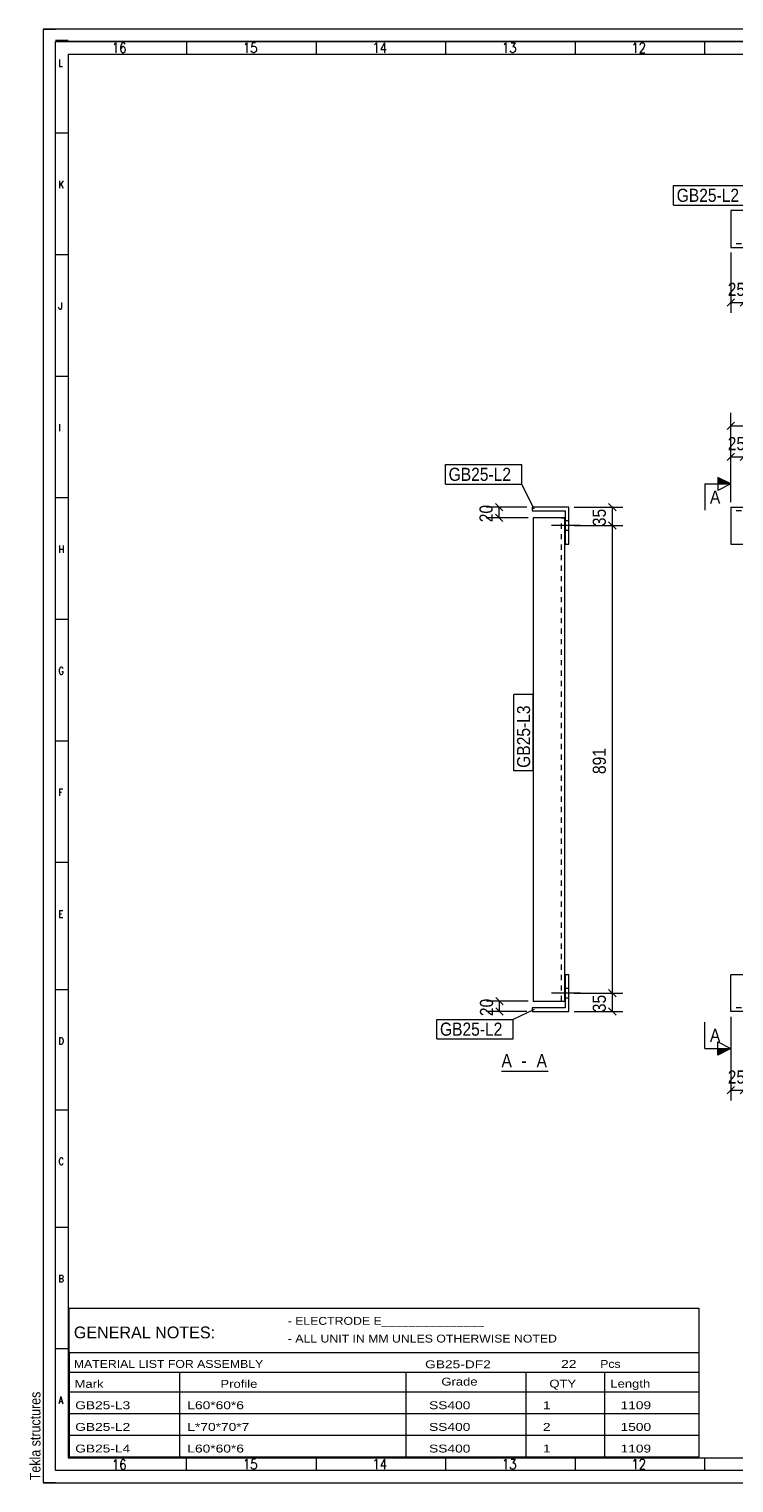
# Model space of a CAD drawing. Header units: millimetres. Extents: x 2 to 405, y 5 to 282.
# Tile 1 of 2: x 2 to 137, y 5 to 282. Entities that reach past the tile are written whole.
import ezdxf

# ---------------------------------------------------------------- set-up
doc = ezdxf.new("R2010")
doc.units = ezdxf.units.MM
doc.linetypes.add('XKITLINE00', pattern=[0])
doc.linetypes.add('XKITLINE01', pattern=[4, 1, -1, 1, -1])
for name, color, linetype, lineweight in [('Bolt', 7, 'Continuous', 0), ('DrawingSheet', 5, 'Continuous', 0), ('OtherObjectType', 1, 'Continuous', 0), ('Part', 2, 'Continuous', 0), ('PartMark', 3, 'Continuous', 0), ('Section', 6, 'Continuous', 0), ('Z-DIMENSIONS', 1, 'Continuous', 0)]:
    doc.layers.add(name, color=color, linetype=linetype, lineweight=lineweight)
doc.styles.add('ARIAL', font='ARIAL.TTF')
doc.styles.add('ARIAL_NARROW', font='ARIALN.TTF')
doc.styles.add('ROMANS', font='ROMANS__.TTF')
doc.styles.add('TECHNICLITE', font='TECHL___.TTF')
picture_1 = doc.add_image_def('image1.jpg', size_in_pixel=(1304, 175))
picture_2 = doc.add_image_def('image2.png', size_in_pixel=(4018, 1163))

# ---------------------------------------------------------------- blocks, each defined once
blk = doc.blocks.new('*A1')
at = {"layer": 'Part', "linetype": 'XKITLINE00', "lineweight": 0}
for p, q in [((286.1, 247.41), (136.1, 247.41)), ((136.1, 247.41), (136.1, 240.41)), ((286.1, 240.41), (286.1, 247.41)), ((136.1, 240.41), (286.1, 240.41))]:
    blk.add_line(p, q, dxfattribs=at)
at = {"layer": 'Part', "linetype": 'XKITLINE01', "lineweight": 0}
blk.add_line((286.1, 241.11), (136.1, 241.11), dxfattribs=at)
blk = doc.blocks.new('*A8')
at = {"layer": 'Part', "linetype": 'XKITLINE01', "lineweight": 0}
for p, q in [((136.1, 247.41), (136.1, 240.41)), ((286.1, 247.41), (136.1, 247.41)), ((286.1, 240.41), (286.1, 247.41)), ((286.1, 241.11), (136.1, 241.11)), ((136.1, 240.41), (286.1, 240.41))]:
    blk.add_line(p, q, dxfattribs=at)
blk = doc.blocks.new('*A13')
at = {"layer": 'Part', "linetype": 'XKITLINE00', "lineweight": 0}
for p, q in [((136.1, 190.89), (286.1, 190.89)), ((136.1, 190.89), (136.1, 183.89)), ((286.1, 190.89), (286.1, 183.89)), ((136.1, 183.89), (286.1, 183.89))]:
    blk.add_line(p, q, dxfattribs=at)
at = {"layer": 'Part', "linetype": 'XKITLINE01', "lineweight": 0}
blk.add_line((286.1, 190.19), (136.1, 190.19), dxfattribs=at)
blk = doc.blocks.new('*A14')
at = {"layer": 'Part', "linetype": 'XKITLINE00', "lineweight": 0}
for p, q in [((136.1, 94.79), (136.1, 101.79)), ((286.1, 101.79), (136.1, 101.79)), ((286.1, 101.79), (286.1, 94.79)), ((286.1, 94.79), (136.1, 94.79))]:
    blk.add_line(p, q, dxfattribs=at)
at = {"layer": 'Part', "linetype": 'XKITLINE01', "lineweight": 0}
blk.add_line((286.1, 95.49), (136.1, 95.49), dxfattribs=at)
blk = doc.blocks.new('*A17')
at = {"layer": 'Bolt', "linetype": 'XKITLINE00', "lineweight": 0}
for p, q in [((107.43, 187.39), (101.93, 187.39)), ((107.43, 187.39), (101.93, 187.39)), ((105.23, 188.29), (104.53, 188.29)), ((105.23, 188.29), (104.53, 188.29)), ((105.23, 186.49), (104.53, 186.49)), ((105.23, 186.49), (104.53, 186.49))]:
    blk.add_line(p, q, dxfattribs=at)
blk = doc.blocks.new('*A18')
at = {"layer": 'Bolt', "linetype": 'XKITLINE00', "lineweight": 0}
for p, q in [((107.43, 98.29), (101.93, 98.29)), ((107.43, 98.29), (101.93, 98.29)), ((105.23, 99.19), (104.53, 99.19)), ((105.23, 99.19), (104.53, 99.19)), ((105.23, 97.39), (104.53, 97.39)), ((105.23, 97.39), (104.53, 97.39))]:
    blk.add_line(p, q, dxfattribs=at)
blk = doc.blocks.new('*A19')
at = {"layer": 'Part', "linetype": 'XKITLINE00', "lineweight": 0}
for p, q in [((105.23, 190.89), (98.23, 190.89)), ((98.23, 190.89), (98.23, 190.19)), ((98.23, 190.19), (104.53, 190.19)), ((104.53, 190.19), (104.53, 183.89)), ((105.23, 183.89), (105.23, 190.89)), ((104.53, 183.89), (105.23, 183.89))]:
    blk.add_line(p, q, dxfattribs=at)
blk = doc.blocks.new('*A20')
at = {"layer": 'Part', "linetype": 'XKITLINE00', "lineweight": 0}
for p, q in [((105.23, 101.79), (104.53, 101.79)), ((104.53, 101.79), (104.53, 95.49)), ((105.23, 94.79), (105.23, 101.79)), ((104.53, 95.49), (98.23, 95.49)), ((98.23, 95.49), (98.23, 94.79)), ((98.23, 94.79), (105.23, 94.79))]:
    blk.add_line(p, q, dxfattribs=at)
blk = doc.blocks.new('*A21')
at = {"layer": 'Part', "linetype": 'XKITLINE00', "lineweight": 0}
for p, q in [((98.43, 188.89), (98.43, 96.79)), ((104.43, 188.89), (98.43, 188.89)), ((104.43, 96.79), (104.43, 188.89)), ((98.43, 96.79), (104.43, 96.79))]:
    blk.add_line(p, q, dxfattribs=at)
at = {"layer": 'Part', "linetype": 'XKITLINE01', "lineweight": 0}
for p, q in [((103.83, 96.79), (103.83, 188.89)), ((103.83, 188.89), (104.43, 188.89))]:
    blk.add_line(p, q, dxfattribs=at)
blk = doc.blocks.new('*A22')
at = {"layer": 'DrawingSheet', "linetype": 'XKITLINE00', "lineweight": 0}
for p, q in [((405, 282), (5, 282)), ((5, 282), (5, 5)), ((405, 5), (405, 282)), ((5, 5), (405, 5))]:
    blk.add_line(p, q, dxfattribs=at)
at = {"layer": 'DrawingSheet', "style": 'ARIAL', "width": 0.85}
blk.add_text('Tekla structures', height=2, rotation=90, dxfattribs=at).set_placement((4.5, 5.5))
blk = doc.blocks.new('*A23')
at = {"layer": 'OtherObjectType', "linetype": 'XKITLINE00', "lineweight": 0}
for p, q in [((10, 38.31), (130, 38.31)), ((10, 29.88), (10, 38.31)), ((130, 38.31), (130, 29.88)), ((10, 29.88), (130, 29.88)), ((10, 29.88), (10, 26.13)), ((130, 29.88), (130, 26.13)), ((10, 26.13), (130, 26.13)), ((10, 26.13), (10, 22.38)), ((31, 26.13), (31, 22.38)), ((74.12, 26.13), (74.12, 22.38)), ((97, 26.13), (97, 22.38)), ((112, 26.13), (112, 22.38)), ((130, 26.13), (130, 22.38)), ((10, 22.38), (130, 22.38)), ((10, 22.38), (10, 18.25)), ((31, 22.38), (31, 18.25)), ((74.12, 22.38), (74.12, 18.25)), ((97, 22.38), (97, 18.25)), ((112, 22.38), (112, 18.25)), ((130, 22.38), (130, 18.25)), ((10, 18.25), (130, 18.25)), ((10, 18.25), (10, 14.13)), ((31, 18.25), (31, 14.13)), ((74.12, 18.25), (74.12, 14.13)), ((97, 18.25), (97, 14.13)), ((112, 18.25), (112, 14.13)), ((130, 18.25), (130, 14.13)), ((10, 14.13), (130, 14.13)), ((10, 14.13), (10, 10)), ((31, 14.13), (31, 10)), ((74.12, 14.13), (74.12, 10)), ((97, 14.13), (97, 10)), ((112, 14.13), (112, 10)), ((130, 14.13), (130, 10)), ((10, 10), (130, 10))]:
    blk.add_line(p, q, dxfattribs=at)
at = {"layer": 'OtherObjectType', "style": 'ARIAL_NARROW'}
for s, height, width, p in [('- ELECTRODE E_______________', 1.5, 1.36, (51.62, 35.13)), ('GENERAL NOTES:', 2.25, 1.19, (10.86, 32.55)), ('- ALL UNIT IN MM UNLES OTHERWISE NOTED', 1.5, 1.36, (51.65, 31.75)), ('MATERIAL LIST FOR ASSEMBLY', 1.5, 1.36, (10.86, 26.92)), ('GB25-DF2', 1.5, 1.525501, (77.81, 26.85)), ('22', 1.5, 1.525501, (103.74, 26.92)), ('Pcs', 1.5, 1.36, (111.18, 26.92)), ('Grade', 1.5, 1.445, (80.91, 23.55)), ('Mark', 1.5, 1.445, (11, 23.12)), ('Profile', 1.5, 1.445, (38.81, 23.12)), ('QTY', 1.5, 1.445, (101.5, 23.17)), ('Length', 1.5, 1.445, (113.12, 23.17)), ('GB25-L3', 1.5, 1.525501, (11.12, 19.05)), ('L60*60*6', 1.5, 1.525501, (32.5, 19.05)), ('SS400', 1.5, 1.525501, (78.57, 19.05)), ('1', 1.5, 1.525501, (100.27, 19.05)), ('1109', 1.5, 1.525501, (115.06, 19.05)), ('GB25-L2', 1.5, 1.525501, (11.12, 14.92)), ('L*70*70*7', 1.5, 1.525501, (32.5, 14.92)), ('SS400', 1.5, 1.525501, (78.57, 14.92)), ('2', 1.5, 1.525501, (100.27, 14.92)), ('1500', 1.5, 1.525501, (115.06, 14.92)), ('GB25-L4', 1.5, 1.525501, (11.12, 10.8)), ('L60*60*6', 1.5, 1.525501, (32.5, 10.8)), ('SS400', 1.5, 1.525501, (78.57, 10.8)), ('1', 1.5, 1.525501, (100.27, 10.8)), ('1109', 1.5, 1.525501, (115.06, 10.8))]:
    blk.add_text(s, height=height, dxfattribs=dict(at, width=width)).set_placement(p)
blk = doc.blocks.new('*A24')
at = {"layer": 'OtherObjectType', "linetype": 'XKITLINE00', "lineweight": 0}
for p, q in [((5, 282), (7.38, 282)), ((405, 282), (5, 282)), ((5, 282), (5, 5)), ((9.76, 279.8), (7.38, 279.8)), ((405, 5), (405, 282)), ((7.38, 7.38), (7.38, 279.62)), ((7.38, 7.38), (7.38, 279.62)), ((7.38, 279.62), (402.62, 279.62)), ((402.62, 279.62), (7.38, 279.62)), ((9.76, 277.24), (9.76, 9.76)), ((9.76, 277.24), (402.62, 277.24)), ((32.35, 279.62), (32.35, 277.24)), ((57.03, 279.62), (57.03, 277.24)), ((81.72, 279.62), (81.72, 277.24)), ((106.4, 279.62), (106.4, 277.24)), ((131.09, 279.62), (131.09, 277.24)), ((155.77, 279.62), (155.77, 277.24)), ((180.46, 279.62), (180.46, 277.24)), ((205.14, 279.62), (205.14, 277.24)), ((229.83, 279.62), (229.83, 277.24)), ((254.51, 279.62), (254.51, 277.24)), ((279.2, 279.62), (279.2, 277.24)), ((303.88, 279.62), (303.88, 277.24)), ((328.57, 279.62), (328.57, 277.24)), ((353.25, 279.62), (353.25, 277.24)), ((377.94, 279.62), (377.94, 277.24)), ((402.62, 279.62), (402.62, 277.24)), ((402.62, 279.62), (402.62, 7.38)), ((402.62, 63.21), (402.62, 277.24)), ((402.62, 63.21), (402.62, 277.24)), ((348, 277), (402.5, 277)), ((348, 269), (348, 277)), ((402.5, 277), (402.5, 269)), ((402.5, 269), (348, 269)), ((9.76, 262.16), (7.38, 262.16)), ((9.76, 238.99), (7.38, 238.99)), ((9.76, 215.83), (7.38, 215.83)), ((9.76, 192.67), (7.38, 192.67)), ((9.76, 169.5), (7.38, 169.5)), ((9.76, 146.34), (7.38, 146.34)), ((9.76, 123.18), (7.38, 123.18)), ((9.76, 98.97), (7.38, 98.97)), ((341.31, 7.38), (341.31, 97.73)), ((341.31, 97.72), (402.62, 97.72)), ((353.22, 73.91), (353.22, 97.72)), ((353.22, 73.91), (353.22, 97.72)), ((381.19, 73.91), (381.19, 97.72)), ((381.19, 73.91), (381.19, 97.72)), ((385.96, 73.91), (385.96, 97.72)), ((385.96, 73.91), (385.96, 97.72)), ((390.72, 73.91), (390.72, 97.72)), ((390.72, 73.91), (390.72, 97.72)), ((395.48, 73.91), (395.48, 97.72)), ((395.48, 73.91), (395.48, 97.72)), ((341.31, 92.96), (402.62, 92.96)), ((341.31, 92.96), (402.62, 92.96)), ((341.31, 88.2), (402.62, 88.2)), ((341.31, 88.2), (402.62, 88.2)), ((341.31, 83.44), (402.62, 83.44)), ((341.6, 79.92), (342.99, 82.61)), ((342.99, 82.61), (344.37, 79.92)), ((341.31, 78.67), (402.62, 78.67)), ((344.37, 79.92), (341.6, 79.92)), ((347.26, 77.48), (353.22, 78.67)), ((9.76, 76.03), (7.38, 76.03)), ((347.26, 75.1), (341.31, 73.91)), ((347.26, 75.1), (347.26, 77.48)), ((341.31, 73.91), (402.62, 73.91)), ((9.76, 53.69), (7.38, 53.69)), ((341.31, 50.85), (402.62, 50.85)), ((9.76, 30.53), (7.38, 30.53)), ((341.31, 31.19), (402.62, 31.19)), ((341.31, 16.9), (402.62, 16.9)), ((360.35, 16.9), (360.35, 7.38)), ((381.48, 16.9), (381.48, 7.38)), ((341.31, 12.14), (402.62, 12.14)), ((9.76, 9.76), (341.31, 9.76)), ((32.35, 7.38), (32.35, 9.76)), ((57.03, 9.76), (57.03, 7.38)), ((81.72, 9.76), (81.72, 7.38)), ((106.4, 9.76), (106.4, 7.38)), ((131.09, 9.76), (131.09, 7.38)), ((155.77, 9.76), (155.77, 7.38)), ((180.46, 9.76), (180.46, 7.38)), ((205.14, 9.76), (205.14, 7.38)), ((229.83, 9.76), (229.83, 7.38)), ((254.51, 9.76), (254.51, 7.38)), ((279.2, 9.76), (279.2, 7.38)), ((303.88, 9.76), (303.88, 7.38)), ((328.57, 9.76), (328.57, 7.38)), ((328.57, 9.76), (328.57, 7.38)), ((402.79, 7.38), (7.38, 7.38)), ((5, 5), (66.4, 5)), ((7.38, 5), (5, 5)), ((5, 5), (405, 5))]:
    blk.add_line(p, q, dxfattribs=at)
at = {"layer": 'OtherObjectType'}
for s, height, style, width, p in [('16', 1.903, 'ROMANS', 0.85, (18.12, 277.48)), ('15', 1.903, 'ROMANS', 0.85, (43.09, 277.48)), ('14', 1.903, 'ROMANS', 0.85, (67.77, 277.48)), ('13', 1.903, 'ROMANS', 0.85, (92.46, 277.48)), ('12', 1.903, 'ROMANS', 0.85, (117.14, 277.48)), ('11', 1.903, 'ROMANS', 0.85, (141.83, 277.48)), ('10', 1.903, 'ROMANS', 0.85, (166.51, 277.48)), ('9', 1.9, 'ROMANS', 0.85, (191.2, 277.48)), ('8', 1.9, 'ROMANS', 0.85, (215.88, 277.48)), ('7', 1.9, 'ROMANS', 0.85, (240.57, 277.48)), ('6', 1.9, 'ROMANS', 0.85, (265.25, 277.48)), ('5', 1.9, 'ROMANS', 0.85, (289.94, 277.48)), ('4', 1.9, 'ROMANS', 0.85, (314.62, 277.48)), ('3', 1.9, 'ROMANS', 0.85, (339.31, 277.48)), ('2', 1.9, 'ROMANS', 0.85, (363.99, 277.48)), ('1', 1.9, 'ROMANS', 0.85, (388.68, 277.48)), ('L', 1.36, 'ROMANS', 0.85, (7.93, 274.87)), ('K', 1.36, 'ROMANS', 0.85, (7.93, 251.71)), ('J', 1.36, 'ROMANS', 0.85, (7.93, 228.54)), ('I', 1.36, 'ROMANS', 0.85, (7.93, 205.38)), ('H', 1.36, 'ROMANS', 0.85, (7.93, 182.22)), ('G', 1.36, 'ROMANS', 0.85, (7.93, 159.05)), ('F', 1.36, 'ROMANS', 0.85, (7.93, 135.89)), ('E', 1.36, 'ROMANS', 0.85, (7.93, 112.73)), ('D', 1.36, 'ROMANS', 0.85, (7.93, 88.52)), ('0', 1.44, 'TECHNICLITE', 0.85, (342.44, 80.32)), ('REV', 1.071, 'TECHNICLITE', 0.85, (342.88, 75.76)), ('DATE', 1.071, 'TECHNICLITE', 0.85, (348.33, 75.76)), ('DESCRIPTION', 1.0714, 'TECHNICLITE', 0.85, (362.46, 75.76)), ('DWG', 1.071, 'TECHNICLITE', 0.85, (381.98, 75.76)), ('CHK', 1.071, 'TECHNICLITE', 0.85, (386.89, 75.76)), ('REW', 1.071, 'TECHNICLITE', 0.85, (391.54, 75.76)), ('CLIENT', 1.071, 'TECHNICLITE', 0.85, (396.43, 75.76)), ('PROJECT', 1.321, 'ARIAL', 0.85, (343.35, 71.73)), ('C', 1.36, 'ROMANS', 0.85, (7.93, 65.58)), ('JEMBATAN GIRDER KELAS B, 25 M', 2.5, 'ARIAL_NARROW', 1.02, (344.6, 62.5)), ('COMPANY', 1.321, 'ARIAL', 0.85, (343.02, 48.52)), ('B', 1.36, 'ROMANS', 0.85, (7.93, 43.24)), ('DRAWING TITLE', 1.3207, 'ARIAL', 0.85, (343.35, 29)), (' ASSEMBLY DRAWING', 2.2, 'ARIAL_NARROW', 0.935, (358.71, 24.5)), ('DIAFRAGMA DF2', 2.2, 'ARIAL_NARROW', 0.935, (361.59, 20.5)), ('A', 1.36, 'ROMANS', 0.85, (7.93, 20.08)), ('SCALE', 2, 'TECHNICLITE', 0.85, (346.63, 13.68)), ('PON NO.', 2, 'TECHNICLITE', 0.85, (365.55, 13.49)), ('DRAWING NO', 2, 'TECHNICLITE', 0.85, (384.62, 13.93)), ('16', 1.903, 'ROMANS', 0.85, (18.12, 7.53)), ('15', 1.903, 'ROMANS', 0.85, (43.09, 7.62)), ('14', 1.903, 'ROMANS', 0.85, (67.77, 7.62)), ('13', 1.903, 'ROMANS', 0.85, (92.46, 7.62)), ('12', 1.903, 'ROMANS', 0.85, (117.14, 7.62)), ('11', 1.903, 'ROMANS', 0.85, (141.83, 7.62)), ('10', 1.903, 'ROMANS', 0.85, (166.51, 7.62)), ('9', 1.9, 'ROMANS', 0.85, (191.2, 7.62)), ('8', 1.9, 'ROMANS', 0.85, (215.88, 7.62)), ('7', 1.9, 'ROMANS', 0.85, (240.57, 7.62)), ('6', 1.9, 'ROMANS', 0.85, (265.25, 7.62)), ('5', 1.9, 'ROMANS', 0.85, (289.94, 7.62)), ('4', 1.9, 'ROMANS', 0.85, (314.62, 7.62)), ('4', 1.9, 'ROMANS', 0.85, (314.62, 7.62)), ('NTS', 1.321, 'ARIAL', 0.85, (349, 9)), ('GB25-DF2', 1.5, 'ARIAL', 1.02, (386.16, 9))]:
    blk.add_text(s, height=height, dxfattribs=dict(at, style=style, width=width)).set_placement(p)
image = blk.add_image(picture_1, insert=(348, 269), size_in_units=(54.02, 7.5))
image = blk.add_image(picture_2, insert=(350.06, 32.98), size_in_units=(45.7, 14.66))
blk = doc.blocks.new('*A29')
at = {"layer": 'Z-DIMENSIONS', "linetype": 'XKITLINE00', "lineweight": 0}
for p, q in [((136.1, 239.41), (136.1, 227.91)), ((138.6, 239.41), (138.6, 227.91)), ((136.81, 230.62), (135.39, 229.21)), ((136.1, 229.91), (138.6, 229.91)), ((139.31, 230.62), (137.89, 229.21))]:
    blk.add_line(p, q, dxfattribs=at)
at = {"layer": 'Z-DIMENSIONS'}
for p in [(136.1, 229.91), (138.6, 229.91)]:
    blk.add_point(p, dxfattribs=at)
at = {"layer": 'Z-DIMENSIONS', "style": 'ARIAL', "width": 0.85}
blk.add_text('25', height=2.5, dxfattribs=at).set_placement((135.5, 231.16))
blk = doc.blocks.new('*A32')
at = {"layer": 'PartMark', "linetype": 'XKITLINE00', "lineweight": 0}
for p, q in [((125.17, 252.18), (139.72, 252.18)), ((125.17, 248.48), (125.17, 252.18)), ((139.72, 248.48), (139.72, 252.18)), ((125.17, 248.48), (139.72, 248.48)), ((143, 245.63), (139.72, 248.48))]:
    blk.add_line(p, q, dxfattribs=at)
at = {"layer": 'PartMark', "style": 'ARIAL', "width": 0.85}
blk.add_text('GB25-L2', height=2.5, dxfattribs=at).set_placement((125.77, 249.08))
blk = doc.blocks.new('*A38')
at = {"layer": 'Z-DIMENSIONS', "linetype": 'XKITLINE00', "lineweight": 0}
for p, q in [((138.6, 97.29), (138.6, 77.84)), ((136.1, 93.79), (136.1, 77.84)), ((136.81, 80.55), (135.39, 79.13)), ((139.31, 80.55), (137.89, 79.13)), ((136.1, 79.84), (138.6, 79.84))]:
    blk.add_line(p, q, dxfattribs=at)
at = {"layer": 'Z-DIMENSIONS'}
for p in [(136.1, 79.84), (138.6, 79.84)]:
    blk.add_point(p, dxfattribs=at)
at = {"layer": 'Z-DIMENSIONS', "style": 'ARIAL', "width": 0.85}
blk.add_text('25', height=2.5, dxfattribs=at).set_placement((135.5, 81.09))
blk = doc.blocks.new('*A46')
at = {"layer": 'Z-DIMENSIONS', "linetype": 'XKITLINE00', "lineweight": 0}
for p, q in [((136.1, 191.89), (136.1, 203.02)), ((138.6, 188.39), (138.6, 203.02)), ((136.81, 201.22), (135.39, 199.81)), ((136.1, 200.52), (138.6, 200.52)), ((139.31, 201.22), (137.89, 199.81))]:
    blk.add_line(p, q, dxfattribs=at)
at = {"layer": 'Z-DIMENSIONS'}
for p in [(136.1, 200.52), (138.6, 200.52)]:
    blk.add_point(p, dxfattribs=at)
at = {"layer": 'Z-DIMENSIONS', "style": 'ARIAL', "width": 0.85}
blk.add_text('25', height=2.5, dxfattribs=at).set_placement((135.5, 201.77))
blk = doc.blocks.new('*A53')
at = {"layer": 'Z-DIMENSIONS', "linetype": 'XKITLINE00', "lineweight": 0}
for p, q in [((136.1, 191.89), (136.1, 208.91)), ((286.1, 191.89), (286.1, 208.91)), ((136.81, 207.12), (135.39, 205.71)), ((136.1, 206.41), (286.1, 206.41)), ((286.81, 207.12), (285.39, 205.71))]:
    blk.add_line(p, q, dxfattribs=at)
at = {"layer": 'Z-DIMENSIONS'}
for p in [(136.1, 206.41), (286.1, 206.41)]:
    blk.add_point(p, dxfattribs=at)
at = {"layer": 'Z-DIMENSIONS', "style": 'ARIAL', "width": 0.85}
blk.add_text('1500', height=2.5, dxfattribs=at).set_placement((207.39, 207.66))
blk = doc.blocks.new('*A59')
at = {"layer": 'Section'}
for points in [[(133.6, 196.58), (136.1, 195.33), (133.6, 195.33)], [(133.6, 87.77), (136.1, 87.77), (133.6, 86.52)]]:
    blk.add_hatch(color=256, dxfattribs=at).paths.add_polyline_path(points, flags=17)
at = {"layer": 'Section', "linetype": 'XKITLINE00', "lineweight": 0}
for p, q in [((131.1, 195.33), (131.1, 190.33)), ((131.1, 195.33), (136.1, 195.33)), ((136.1, 195.33), (133.6, 196.58)), ((133.6, 196.58), (133.6, 194.08)), ((136.1, 195.33), (133.6, 194.08)), ((131.1, 87.77), (131.1, 92.77)), ((133.6, 86.52), (133.6, 89.02)), ((133.6, 89.02), (136.1, 87.77)), ((131.1, 87.77), (136.1, 87.77)), ((136.1, 87.77), (133.6, 86.52))]:
    blk.add_line(p, q, dxfattribs=at)
at = {"layer": 'Section', "style": 'ARIAL', "width": 0.85}
for p in [(132.1, 191.58), (132.1, 89.02)]:
    blk.add_text('A', height=2.5, dxfattribs=at).set_placement(p)
blk = doc.blocks.new('*A64')
at = {"layer": 'Z-DIMENSIONS', "linetype": 'XKITLINE00', "lineweight": 0}
for p, q in [((91.23, 191.6), (92.64, 190.19)), ((97.23, 190.89), (89.43, 190.89)), ((97.43, 188.89), (89.43, 188.89)), ((91.23, 189.6), (92.64, 188.19)), ((91.93, 188.89), (91.93, 190.89))]:
    blk.add_line(p, q, dxfattribs=at)
at = {"layer": 'Z-DIMENSIONS'}
for p in [(91.93, 190.89), (91.93, 188.89)]:
    blk.add_point(p, dxfattribs=at)
at = {"layer": 'Z-DIMENSIONS', "style": 'ARIAL', "width": 0.85}
blk.add_text('20', height=2.5, rotation=90.0002, dxfattribs=at).set_placement((90.68, 188.04))
blk = doc.blocks.new('*A65')
at = {"layer": 'Z-DIMENSIONS', "linetype": 'XKITLINE00', "lineweight": 0}
for p, q in [((106.23, 187.39), (115.51, 187.39)), ((112.8, 188.1), (114.21, 186.69)), ((113.51, 98.29), (113.51, 187.39)), ((106.23, 98.29), (115.51, 98.29)), ((112.8, 99), (114.21, 97.59))]:
    blk.add_line(p, q, dxfattribs=at)
at = {"layer": 'Z-DIMENSIONS'}
for p in [(113.51, 187.39), (113.51, 98.29)]:
    blk.add_point(p, dxfattribs=at)
at = {"layer": 'Z-DIMENSIONS', "style": 'ARIAL', "width": 0.85}
blk.add_text('891', height=2.5, rotation=90.0002, dxfattribs=at).set_placement((112.26, 140.06))
blk = doc.blocks.new('*A66')
at = {"layer": 'Z-DIMENSIONS', "linetype": 'XKITLINE00', "lineweight": 0}
for p, q in [((112.8, 191.6), (114.21, 190.19)), ((106.23, 190.89), (115.51, 190.89)), ((113.51, 187.39), (113.51, 190.89)), ((106.23, 187.39), (115.51, 187.39)), ((112.8, 188.1), (114.21, 186.69))]:
    blk.add_line(p, q, dxfattribs=at)
at = {"layer": 'Z-DIMENSIONS'}
for p in [(113.51, 190.89), (113.51, 187.39)]:
    blk.add_point(p, dxfattribs=at)
at = {"layer": 'Z-DIMENSIONS', "style": 'ARIAL', "width": 0.85}
blk.add_text('35', height=2.5, rotation=90.0002, dxfattribs=at).set_placement((112.26, 187.29))
blk = doc.blocks.new('*A67')
at = {"layer": 'Z-DIMENSIONS', "linetype": 'XKITLINE00', "lineweight": 0}
for p, q in [((106.23, 98.29), (115.51, 98.29)), ((112.8, 99), (114.21, 97.59)), ((113.51, 94.79), (113.51, 98.29)), ((106.23, 94.79), (115.51, 94.79)), ((112.8, 95.5), (114.21, 94.09))]:
    blk.add_line(p, q, dxfattribs=at)
at = {"layer": 'Z-DIMENSIONS'}
for p in [(113.51, 98.29), (113.51, 94.79)]:
    blk.add_point(p, dxfattribs=at)
at = {"layer": 'Z-DIMENSIONS', "style": 'ARIAL', "width": 0.85}
blk.add_text('35', height=2.5, rotation=90.0002, dxfattribs=at).set_placement((112.26, 94.69))
blk = doc.blocks.new('*A68')
at = {"layer": 'Z-DIMENSIONS', "linetype": 'XKITLINE00', "lineweight": 0}
for p, q in [((91.3, 97.5), (92.72, 96.09)), ((97.43, 96.79), (89.51, 96.79)), ((97.23, 94.79), (89.51, 94.79)), ((91.3, 95.5), (92.72, 94.09)), ((92.01, 94.79), (92.01, 96.79))]:
    blk.add_line(p, q, dxfattribs=at)
at = {"layer": 'Z-DIMENSIONS'}
for p in [(92.01, 96.79), (92.01, 94.79)]:
    blk.add_point(p, dxfattribs=at)
at = {"layer": 'Z-DIMENSIONS', "style": 'ARIAL', "width": 0.85}
blk.add_text('20', height=2.5, rotation=90.0002, dxfattribs=at).set_placement((90.76, 93.94))
blk = doc.blocks.new('*A69')
at = {"layer": 'PartMark', "linetype": 'XKITLINE00', "lineweight": 0}
for p, q in [((81.7, 199.02), (96.24, 199.02)), ((81.7, 195.32), (81.7, 199.02)), ((96.24, 195.32), (96.24, 199.02)), ((81.7, 195.32), (96.24, 195.32)), ((98.6, 190.52), (96.24, 195.32))]:
    blk.add_line(p, q, dxfattribs=at)
at = {"layer": 'PartMark', "style": 'ARIAL', "width": 0.85}
blk.add_text('GB25-L2', height=2.5, dxfattribs=at).set_placement((82.3, 195.92))
blk = doc.blocks.new('*A70')
at = {"layer": 'PartMark', "linetype": 'XKITLINE00', "lineweight": 0}
for p, q in [((98.6, 95.17), (94.59, 93.31)), ((80.05, 93.31), (94.59, 93.31)), ((80.05, 89.61), (80.05, 93.31)), ((94.59, 89.61), (94.59, 93.31)), ((80.05, 89.61), (94.59, 89.61))]:
    blk.add_line(p, q, dxfattribs=at)
at = {"layer": 'PartMark', "style": 'ARIAL', "width": 0.85}
blk.add_text('GB25-L2', height=2.5, dxfattribs=at).set_placement((80.65, 90.21))
blk = doc.blocks.new('*A71')
at = {"layer": 'PartMark', "linetype": 'XKITLINE00', "lineweight": 0}
for p, q in [((94.73, 140.65), (94.73, 155.19)), ((98.43, 155.19), (94.73, 155.19)), ((98.43, 140.65), (98.43, 155.19)), ((98.43, 140.65), (94.73, 140.65))]:
    blk.add_line(p, q, dxfattribs=at)
at = {"layer": 'PartMark', "style": 'ARIAL', "width": 0.85}
blk.add_text('GB25-L3', height=2.5, rotation=90.0002, dxfattribs=at).set_placement((97.83, 141.25))
blk = doc.blocks.new('*A72')
at = {"layer": 'OtherObjectType', "linetype": 'XKITLINE00', "lineweight": 0}
blk.add_line((92.37, 83.46), (101.28, 83.46), dxfattribs=at)
at = {"layer": 'OtherObjectType', "style": 'ARIAL', "width": 0.85}
for s, p in [('A', (92.37, 84.21)), ('A', (99.06, 84.21)), (' - ', (95.35, 84.21))]:
    blk.add_text(s, height=2.5, dxfattribs=at).set_placement(p)

msp = doc.modelspace()

# ---------------------------------------------------------------- block references
at = {"lineweight": 0}
for name in ['*A22', '*A24', '*A32', '*A1', '*A8', '*A29', '*A53', '*A46', '*A69', '*A59', '*A64', '*A66', '*A19', '*A21', '*A13', '*A17', '*A65', '*A71', '*A20', '*A14', '*A68', '*A18', '*A67', '*A38', '*A70', '*A72', '*A23']:
    msp.add_blockref(name, (0, 0), dxfattribs=at)

doc.saveas('drawing.dxf')
